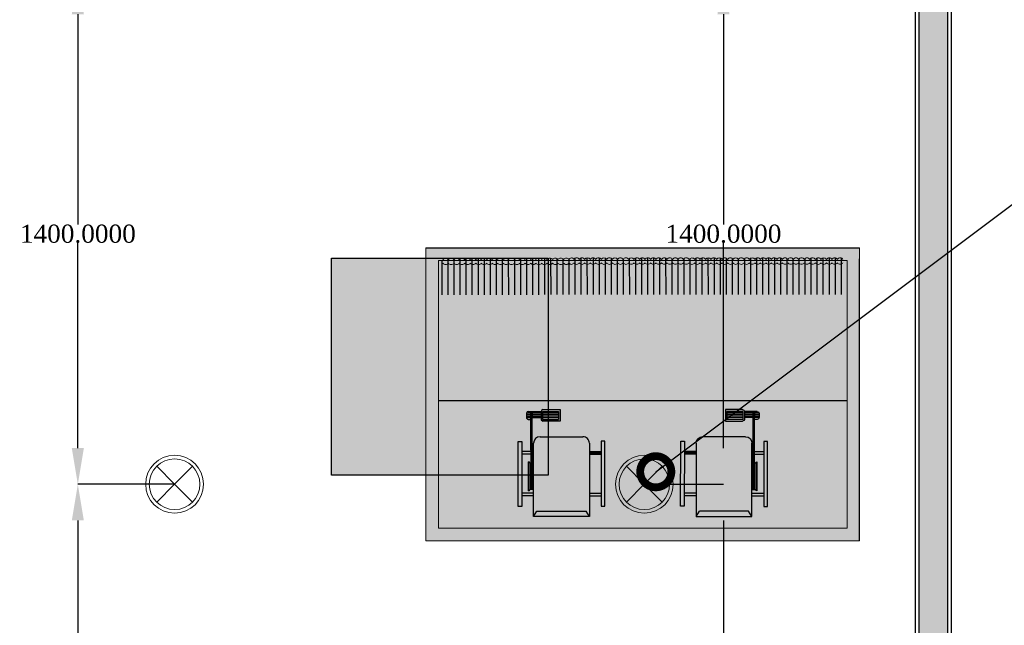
# Model space of a CAD drawing. Header units: millimetres. Extents: x 0 to 88385, y 0 to 41127.
# Tile 126 of 244: x 73639 to 76364, y 16698 to 18373. Entities that reach past the tile are written whole.
import ezdxf
from ezdxf import colors
from ezdxf.entities.mleader import LeaderData, LeaderLine
from ezdxf.math import Vec2, Vec3

# ---------------------------------------------------------------- set-up
doc = ezdxf.new("R2010")
doc.units = ezdxf.units.MM
doc.header["$MEASUREMENT"] = 0
for name, color, linetype in [('- განათება', 7, 'Continuous'), ('- მექანიკური ნაწილი', 7, 'Continuous'), ('New_Structural - Bearing', 7, 'Continuous')]:
    doc.layers.add(name, color=color, linetype=linetype)
doc.layers.add('heating-cooling1', color=7, linetype='Continuous', lineweight=0)
doc.layers.add('HVAC Room Number', color=7, linetype='Continuous', lineweight=0)
for name, color, linetype, lineweight, true_color in [('New_Interior - Lamp_Pen_No__77', 7, 'Continuous', 20, 0xffeb28), ('New_Structural - Bearing_Pen_No__5', 7, 'Continuous', 25, 0x40a5ff), ('New_Structural - Bearing_Pen_No__57', 7, 'Continuous', 25, 0xdcd214)]:
    doc.layers.add(name, color=color, linetype=linetype, lineweight=lineweight, true_color=true_color)
doc.styles.add('CT', font='ARIALN.TTF', dxfattribs={"height": 200})
doc.styles.get("Standard").update_dxf_attribs({"font": 'sylfaen.ttf'})
doc.dimstyles.get("Standard").update_dxf_attribs({"dimtxt": 0.18, "dimasz": 0.18, "dimexe": 0.18, "dimexo": 0.0625, "dimgap": 0.09, "dimtad": 0, "dimtih": 1, "dimtoh": 1, "dimdec": 4, "dimzin": 0, "dimdsep": 46, "dimtxsty": 'Standard', "dimcen": 0.09, "dimadec": 0, "dimazin": 0, "dimtfac": 1, "dimtdec": 4, "dimtofl": 0, "dimtmove": 0, "dimatfit": 3, "dimfxl": 1, "dimtolj": 1, "dimtzin": 0, "dimarcsym": 0})

# ---------------------------------------------------------------- blocks, each defined once
blk = doc.blocks.new('Wall_51', base_point=(-8122.5, 20888))
at = {"layer": 'New_Structural - Bearing_Pen_No__57', "linetype": 'Continuous', "lineweight": 25, "true_color": 0xdcd214}
blk.add_hatch(color=52, dxfattribs=at).paths.add_polyline_path([(-8112.5, 20788), (-8112.5, 12953.1), (-8032.5, 12953.1), (-8032.5, 20788)])
at = {"layer": 'New_Structural - Bearing_Pen_No__5', "color": 161, "linetype": 'Continuous', "lineweight": 25, "true_color": 0x40a5ff}
for p, q in [((-8112.5, 20788), (-8112.5, 12953.1)), ((-8032.5, 12953.1), (-8032.5, 20788))]:
    blk.add_line(p, q, dxfattribs=at)
at = {"layer": 'New_Structural - Bearing_Pen_No__5', "color": 161, "linetype": 'Continuous', "lineweight": 25, "true_color": 0x40a5ff, "flags": 128}
for points in [[(-8122.5, 20788), (-8122.5, 12953.1)], [(-8022.5, 12953.1), (-8022.5, 20788)]]:
    blk.add_lwpolyline(points, dxfattribs=at)
blk = doc.blocks.new('asd1q3wdscqewdscx')
h = blk.add_hatch(color=8)
h.dxf.hatch_style = 1
h.paths.add_polyline_path([(45549, 30865), (45532, 30865), (45532, 30791), (45549, 30791)])
h.paths.add_polyline_path([(45549, 31289), (45532, 31289), (45532, 31215), (45549, 31215)])
h.paths.add_polyline_path([(45874, 31312), (45467, 31312), (45467, 31289), (45874, 31289)])
h.paths.add_polyline_path([(45811, 31289), (45794, 31289), (45794, 31231), (45811, 31231)])
h.paths.add_polyline_path([(45811, 31223), (45794, 31223), (45794, 31215), (45811, 31215)])
h = blk.add_hatch(color=7)
h.dxf.hatch_style = 1
h.paths.add_polyline_path([(45746.1, 31247), (45563.9, 31247, 0.376607), (45573, 31239), (45737, 31239, 0.376607)])
h = blk.add_hatch(color=256)
h.dxf.hatch_style = 1
h.paths.add_polyline_path([(46062, 31223), (46053, 31223), (46053, 31167), (46062, 31167)])
h.paths.add_polyline_path([(46053, 31258.8), (46053, 31231), (46062, 31231), (46062, 31248, 0.361621)])
h.paths.add_polyline_path([(46043, 31259), (46033, 31259), (46033, 31231), (46043, 31231)])
h.paths.add_polyline_path([(46023, 31259, 0.414214), (46012, 31248), (46012, 31231), (46023, 31231)])
h.paths.add_polyline_path([(46023, 31223), (46012, 31223), (46012, 31167), (46023, 31167)])
h.paths.add_polyline_path([(46043, 31223), (46033, 31223), (46033, 31167), (46043, 31167)])
h.paths.add_polyline_path([(46073, 31156, 0.414214), (46062, 31167), (46012, 31167, 0.414214), (46001, 31156), (46001, 31058), (46001, 31049), (46073, 31049), (46073, 31058)])
h.paths.add_polyline_path([(46062, 31058), (46012, 31058), (46012, 31158), (46062, 31158)], flags=16)
at = {"true_color": 0x8fa35c}
h = blk.add_hatch(color=55, dxfattribs=at)
h.dxf.hatch_style = 1
h.paths.add_polyline_path([(46053, 31223), (46043, 31223), (46043, 31167), (46053, 31167)])
h.paths.add_polyline_path([(46053, 31258.8, 0.045741), (46051, 31259), (46043, 31259), (46043, 31231), (46053, 31231)])
h.paths.add_polyline_path([(46033, 31259), (46023, 31259), (46023, 31231), (46033, 31231)])
h.paths.add_polyline_path([(46023, 31158), (46012, 31158), (46012, 31058), (46023, 31058)])
h.paths.add_polyline_path([(46033, 31158), (46023, 31158), (46023, 31058), (46033, 31058)])
h.paths.add_polyline_path([(46043, 31158), (46033, 31158), (46033, 31058), (46043, 31058)])
h.paths.add_polyline_path([(46053, 31158), (46043, 31158), (46043, 31058), (46053, 31058)])
h.paths.add_polyline_path([(46062, 31158), (46053, 31158), (46053, 31058), (46062, 31058)])
at = {"true_color": 0xb4794b}
h = blk.add_hatch(color=35, dxfattribs=at)
h.dxf.hatch_style = 1
h.paths.add_polyline_path([(45903, 31174.6, 0.414214), (45862.6, 31215), (45403, 31215), (45437, 31193.9), (45437, 30886.1), (45403, 30865), (45862.6, 30865, 0.414214), (45903, 30905.4)])
h = blk.add_hatch(color=7)
h.dxf.hatch_style = 1
h.paths.add_polyline_path([(45737, 31239), (45573, 31239), (45573, 31231), (45737, 31231)])
at = {"true_color": 0x40b2bf}
h = blk.add_hatch(color=143, dxfattribs=at)
h.dxf.hatch_style = 1
h.paths.add_polyline_path([(45737, 31231), (45573, 31231), (45573, 31223), (45737, 31223)])
h = blk.add_hatch(color=7)
h.dxf.hatch_style = 1
h.paths.add_polyline_path([(45737, 31223), (45573, 31223), (45573, 31215), (45737, 31215)])
h = blk.add_hatch(color=143, dxfattribs=at)
h.dxf.hatch_style = 1
h.paths.add_polyline_path([(46062, 31231), (46053, 31231), (46023, 31231), (45737, 31231), (45737, 31223), (46062, 31223)])
at = {"true_color": 0x8fa35c}
h = blk.add_hatch(color=55, dxfattribs=at)
h.dxf.hatch_style = 1
h.paths.add_polyline_path([(46033, 31223), (46023, 31223), (46023, 31167), (46033, 31167)])
h = blk.add_hatch(color=8)
h.dxf.hatch_style = 1
h.paths.add_polyline_path([(45811, 30865), (45794, 30865), (45794, 30791), (45811, 30791)])
h = blk.add_hatch(color=8)
h.dxf.hatch_style = 1
h.paths.add_polyline_path([(45874, 30791), (45467, 30791), (45467, 30768), (45874, 30768)])
for p, q in [((45467, 31289), (45467, 31312)), ((45467, 31312), (45874, 31312)), ((45874, 31312), (45874, 31289)), ((45874, 31289), (45467, 31289)), ((45532, 31215), (45532, 31289)), ((45549, 31215), (45549, 31289)), ((45563.9, 31247), (45746.1, 31247)), ((45794, 31231), (45794, 31289)), ((45811, 31231), (45811, 31289)), ((46012, 31248), (46012, 31231)), ((46051, 31259), (46023, 31259)), ((46023, 31259), (46023, 31231)), ((46033, 31259), (46033, 31231)), ((46043, 31259), (46043, 31231)), ((46053, 31259), (46053, 31231)), ((46062, 31248), (46062, 31167)), ((45403, 31215), (45862.6, 31215)), ((45403, 31215), (45437, 31193.9)), ((45403, 30865), (45403, 31215)), ((45437, 31193.9), (45437, 30886.1)), ((45573, 31215), (45573, 31239)), ((45737, 31239), (45573, 31239)), ((45573, 31231), (46062, 31231)), ((45573, 31223), (46062, 31223)), ((45737, 31239), (45737, 31231)), ((45737, 31223), (45737, 31215)), ((45794, 31223), (45794, 31215)), ((45811, 31223), (45811, 31215)), ((46053, 31231), (46023, 31231)), ((46053, 31223), (46023, 31223)), ((46023, 31223), (46023, 31167)), ((46033, 31223), (46033, 31167)), ((46043, 31223), (46043, 31167)), ((46053, 31231), (46062, 31231)), ((46053, 31223), (46062, 31223)), ((46053, 31223), (46053, 31167)), ((45903, 31174.6), (45903, 30905.4)), ((46001, 31058), (46001, 31156)), ((46062, 31167), (46012, 31167)), ((46062, 31158), (46012, 31158)), ((46012, 31158), (46012, 31058)), ((46023, 31158), (46023, 31058)), ((46033, 31158), (46033, 31058)), ((46043, 31158), (46043, 31058)), ((46053, 31158), (46053, 31058)), ((46062, 31158), (46062, 31058)), ((46073, 31156), (46073, 31058)), ((46001, 31049), (46001, 31058)), ((46062, 31058), (46012, 31058)), ((46073, 31058), (46073, 31049)), ((46073, 31049), (46001, 31049)), ((45403, 30865), (45437, 30886.1)), ((45862.6, 30865), (45403, 30865)), ((45532, 30865), (45532, 30791)), ((45549, 30865), (45549, 30791)), ((45794, 30865), (45794, 30791)), ((45811, 30865), (45811, 30791)), ((45874, 30791), (45467, 30791)), ((45467, 30791), (45467, 30768)), ((45467, 30768), (45874, 30768)), ((45874, 30768), (45874, 30791))]:
    blk.add_line(p, q)
for centre, radius, start, end in [((45573, 31248.2), 9.19, 187.45311, 270), ((45737, 31248.2), 9.19, 270, 352.54689), ((46023, 31248), 11, 90, 180), ((46051, 31248), 11, 0, 90), ((45862.6, 31174.6), 40.4, 0, 90), ((46012, 31156), 11, 90, 180), ((46062, 31156), 11, 0, 90), ((45862.6, 30905.4), 40.4, 270, 0)]:
    blk.add_arc(centre, radius, start, end)
blk = doc.blocks.new('asdasda')
at = {"lineweight": 0, "true_color": 0xffffff}
h = blk.add_hatch(color=7, dxfattribs=at)
h.dxf.hatch_style = 1
h.paths.add_polyline_path([(757.4, 504.2), (22.6, 504.2), (22.6, 22.6), (757.4, 22.6)], flags=0)
h.paths.add_polyline_path([(780, 526.8), (0, 526.8), (0, 0), (780, 0)])
h.paths.add_polyline_path([(22.6, 504.2), (757.4, 504.2), (757.4, 22.6), (22.6, 22.6)], flags=16)
h = blk.add_hatch(color=7, dxfattribs=at)
h.dxf.hatch_style = 1
h.paths.add_polyline_path([(757.4, 504.2), (22.6, 504.2), (22.6, 22.6), (757.4, 22.6)])
h = blk.add_hatch(color=7)
h.dxf.hatch_style = 1
h.paths.add_polyline_path([(22.8, 255.2), (22.8, 243.7), (757.4, 244.3), (757.4, 255.8)])
at = {"true_color": 0xfb1004}
h = blk.add_hatch(color=1, dxfattribs=at)
h.dxf.hatch_style = 1
h.set_gradient(color1=(255, 0, 0), color2=(0, 0, 255), tint=1)
h.paths.add_polyline_path([(740.4, 210.2), (740.4, 134.5, -1), (717.1, 134.4), (717, 209.8, 1), (673.8, 209.8), (673.9, 134.5, -1.005911), (650.8, 134.2), (650.7, 210, 1.002343), (607.7, 209.6), (607.8, 134.4, -1), (584.4, 134.3), (584.4, 210, 1.002343), (541.4, 209.6), (541.4, 134.3, -1), (518.1, 134.3), (518, 209.7, 1), (474.8, 209.6), (474.9, 134.2, -1), (451.8, 134), (451.7, 209.8, 1.00525), (408.7, 209.3), (408.8, 134.3, -1), (385.4, 134.3), (385.4, 209.7, 1), (342.1, 209.6), (342.2, 134.3, -1.005302), (319.1, 133.9), (319, 209.7, 1.00522), (276, 209.2), (276.1, 134.2, -1), (252.8, 134.2), (252.7, 209.8, 1.005275), (209.7, 209.3), (209.8, 134.3, -1), (186.4, 134.3), (186.4, 209.7, 1.005275), (143.4, 209.2), (143.4, 134.2, -1), (120.1, 134.2), (120, 209.8, 1.005275), (77, 209.3), (77.1, 134.3, -1), (53.8, 134.3), (53.7, 209.6, 0.415483), (31.5, 231.6), (22.6, 231.6), (22.6, 221.5), (32, 221.5, -0.414214), (43.6, 209.9), (43.7, 134.6, 0.999973), (86.9, 134.6), (86.9, 209.7, -1.008192), (110, 210.1), (110, 134.5, 1.011383), (153.3, 135.1), (153.2, 209.9, -0.994909), (176.3, 210.1), (176.4, 134.6, 1.011379), (219.6, 135.1), (219.5, 210, -0.994909), (242.6, 210.1), (242.7, 134.5, 1), (285.9, 134.5), (285.9, 209.9, -0.994909), (309, 210.1), (309, 134.4, 1), (352.3, 134.5), (352.2, 209.9), (352.2, 210, -1), (375.3, 210.2), (375.4, 134.6, 1), (418.6, 134.7), (418.5, 210, -0.994909), (441.6, 210.2), (441.7, 134.6, 1), (484.9, 134.6), (484.9, 210, -1), (508, 210.2), (508, 134.6, 1), (551.3, 134.6), (551.2, 210, -1), (574.3, 210.3), (574.4, 134.7, 1), (617.6, 134.7), (617.5, 210.1, -1), (640.6, 210.3), (640.7, 134.7, 1), (683.9, 134.8), (683.9, 210.1, -1), (707, 210.4), (707, 134.8, 1), (750.3, 134.8), (750.2, 210.2, -0.303251), (757.4, 221), (757.4, 231.4, 0.354482)])
h = blk.add_hatch(color=250)
h.dxf.hatch_style = 1
h.paths.add_polyline_path([(757.4, 97.8), (757.4, 109.3), (22.6, 108.7), (22.6, 97.2)])
h = blk.add_hatch(color=7)
h.dxf.hatch_style = 1
h.paths.add_polyline_path([(22.9, 102), (22.9, 90.5), (757.4, 91.1), (757.4, 102.6)])
blk.add_line((22.6, 275), (757.4, 275))
at = {"color": 250}
blk.add_line((780, 0), (0, 0), dxfattribs=at)
for points in [[(0, 526.8), (0, 20)], [(32.5, 83.8), (32.6, 18.6)], [(43.4, 83.8), (43.5, 18.2)], [(54.3, 83.8), (54.3, 18.1)], [(65.2, 83.8), (65.2, 18.2)], [(76.1, 83.8), (76.1, 18.4)], [(86.9, 83.8), (87, 18.5)], [(97.8, 83.9), (97.9, 19.1)], [(108.7, 83.9), (108.8, 20)], [(119.6, 83.9), (119.7, 20.2)], [(130.5, 83.9), (130.5, 19.2)], [(141.4, 83.9), (141.4, 18.6)], [(152.3, 83.9), (152.3, 18.3)], [(163.2, 83.9), (163.2, 18.1)], [(174, 83.9), (174.1, 18.1)], [(184.9, 83.9), (185, 18.4)], [(195.8, 83.9), (195.9, 18.8)], [(206.7, 83.9), (206.7, 19.4)], [(217.6, 84), (217.6, 20.5)], [(228.5, 84), (228.5, 19.9)], [(239.4, 84), (239.4, 19.1)], [(250.2, 84), (250.3, 18.6)], [(261.1, 84), (261.2, 18.3)], [(272, 84), (272.1, 18.2)], [(282.9, 84), (283, 18.3)], [(293.8, 84), (293.8, 18.6)], [(304.7, 84), (304.7, 19.1)], [(315.6, 84), (315.6, 19.4)], [(326.4, 84), (326.5, 20.5)], [(337.3, 84.1), (337.4, 19.7)], [(348.2, 84.1), (348.3, 19)], [(359.1, 84.1), (359.2, 18.5)], [(370, 84.1), (370, 18.2)], [(380.9, 84.1), (380.9, 18.1)], [(391.8, 84.1), (391.8, 18.2)], [(402.6, 84.1), (402.7, 18.5)], [(413.5, 84.1), (413.6, 19)], [(424.4, 84.1), (424.5, 19.8)], [(435.3, 84.1), (435.4, 20.6)], [(446.2, 84.1), (446.2, 19.5)], [(457.1, 84.2), (457.1, 18.8)], [(468, 84.2), (468, 18.4)], [(478.8, 84.2), (478.9, 18.2)], [(489.7, 84.2), (489.8, 18.2)], [(500.6, 84.2), (500.7, 18.4)], [(511.5, 84.2), (511.6, 18.7)], [(522.4, 84.2), (522.4, 20.6)], [(533.3, 84.2), (533.3, 20.2)], [(544.2, 84.2), (544.2, 19.4)], [(555, 84.2), (555.1, 18.9)], [(565.9, 84.2), (566, 18.6)], [(576.8, 84.3), (576.9, 18.5)], [(587.7, 84.3), (587.8, 18.6)], [(598.6, 84.3), (598.6, 18.9)], [(609.5, 84.3), (609.5, 19.4)], [(620.4, 84.3), (620.4, 20.2)], [(631.2, 84.3), (631.3, 21.1)], [(642.1, 84.3), (642.2, 20)], [(653, 84.3), (653.1, 19.3)], [(663.9, 84.3), (664, 18.9)], [(674.8, 84.3), (674.8, 18.6)], [(685.7, 84.3), (685.7, 18.6)], [(696.6, 84.4), (696.6, 18.8)], [(707.4, 84.4), (707.5, 19.1)], [(718.3, 84.4), (718.4, 19.7)], [(729.2, 84.4), (729.3, 20.7)], [(740.1, 84.4), (740.2, 20.7)], [(751, 84.4), (751, 22.6)]]:
    blk.add_lwpolyline(points, dxfattribs=at)
at = {"layer": 'heating-cooling1'}
blk.add_lwpolyline([(0, 526.8), (780, 526.8), (780, 0), (0, 0), (0, 526.8)], dxfattribs=at)
blk.add_lwpolyline([(22.6, 504.2), (757.4, 504.2), (757.4, 22.6), (22.6, 22.6)], close=True, dxfattribs=at)
at = {"layer": 'HVAC Room Number', "color": 250}
for points in [[(39.8, 27, 0.553217), (29.9, 27)], [(29.9, 20.8, 0.553217), (39.8, 20.8)], [(49.6, 27, 0.553217), (39.8, 27)], [(39.8, 20.8, 0.553217), (49.6, 20.8)], [(59.5, 27, 0.553217), (49.6, 27)], [(49.6, 20.8, 0.553217), (59.5, 20.9)], [(69.3, 27.1, 0.553217), (59.5, 27)], [(59.5, 20.9, 0.553217), (69.3, 20.9)], [(79.2, 27.1, 0.553217), (69.3, 27.1)], [(69.3, 20.9, 0.553217), (79.2, 20.9)], [(89.6, 27, 0.553217), (79.8, 27)], [(79.8, 20.8, 0.553217), (89.7, 20.8)], [(99.5, 27, 0.553217), (89.6, 27)], [(89.7, 20.8, 0.553217), (99.5, 20.8)], [(109.4, 27, 0.553217), (99.5, 27)], [(99.5, 20.8, 0.553217), (109.4, 20.8)], [(119.2, 27, 0.553217), (109.4, 27)], [(109.4, 20.8, 0.553217), (119.2, 20.8)], [(129.1, 27, 0.553217), (119.2, 27)], [(119.2, 20.8, 0.553217), (129.1, 20.8)], [(139, 27, 0.553217), (129.1, 27)], [(129.1, 20.8, 0.553217), (139, 20.8)], [(148.8, 27, 0.553217), (139, 27)], [(139, 20.8, 0.553217), (148.8, 20.8)], [(158.7, 27, 0.553217), (148.8, 27)], [(148.8, 20.8, 0.553217), (158.7, 20.8)], [(168.5, 27, 0.553217), (158.7, 27)], [(158.7, 20.8, 0.553217), (168.6, 20.8)], [(178.4, 27, 0.553217), (168.5, 27)], [(168.6, 20.8, 0.553217), (178.4, 20.8)], [(188.3, 27, 0.553217), (178.4, 27)], [(178.4, 20.8, 0.553217), (188.3, 20.9)], [(198.1, 27, 0.553217), (188.3, 27)], [(188.3, 20.9, 0.553217), (198.1, 20.9)], [(208, 27.1, 0.553217), (198.1, 27)], [(198.1, 20.9, 0.553217), (208, 20.9)], [(217.9, 27.1, 0.553217), (208, 27.1)], [(208, 20.9, 0.553217), (217.9, 20.9)], [(227.7, 27.1, 0.553217), (217.9, 27.1)], [(217.9, 20.9, 0.553217), (227.7, 20.9)], [(237.6, 27.1, 0.553217), (227.7, 27.1)], [(227.7, 20.9, 0.553217), (237.6, 20.9)], [(247.4, 27.1, 0.553217), (237.6, 27.1)], [(237.6, 20.9, 0.553217), (247.5, 20.9)], [(257.3, 27.1, 0.553217), (247.4, 27.1)], [(247.5, 20.9, 0.553217), (257.3, 20.9)], [(267.2, 27.1, 0.553217), (257.3, 27.1)], [(257.3, 20.9, 0.553217), (267.2, 20.9)], [(277, 27.1, 0.553217), (267.2, 27.1)], [(267.2, 20.9, 0.553217), (277, 20.9)], [(286.9, 27.1, 0.553217), (277, 27.1)], [(277, 20.9, 0.553217), (286.9, 20.9)], [(296.8, 27.1, 0.553217), (286.9, 27.1)], [(286.9, 20.9, 0.553217), (296.8, 20.9)], [(306.6, 27.1, 0.553217), (296.8, 27.1)], [(296.8, 20.9, 0.553217), (306.6, 21)], [(316.8, 27, 0.553217), (306.9, 27)], [(306.9, 20.8, 0.553217), (316.8, 20.8)], [(326.7, 27, 0.553217), (316.8, 27)], [(316.8, 20.8, 0.553217), (326.7, 20.8)], [(336.5, 27, 0.553217), (326.7, 27)], [(326.7, 20.8, 0.553217), (336.5, 20.8)], [(346.4, 27, 0.553217), (336.5, 27)], [(336.5, 20.8, 0.553217), (346.4, 20.8)], [(356.3, 27, 0.553217), (346.4, 27)], [(346.4, 20.8, 0.553217), (356.3, 20.8)], [(366.1, 27, 0.553217), (356.3, 27)], [(356.3, 20.8, 0.553217), (366.1, 20.8)], [(376, 27, 0.553217), (366.1, 27)], [(366.1, 20.8, 0.553217), (376, 20.8)], [(385.8, 27, 0.553217), (376, 27)], [(376, 20.8, 0.553217), (385.8, 20.8)], [(395.7, 27, 0.553217), (385.8, 27)], [(385.8, 20.8, 0.553217), (395.7, 20.8)], [(405.6, 27, 0.553217), (395.7, 27)], [(395.7, 20.8, 0.553217), (405.6, 20.9)], [(415.4, 27, 0.553217), (405.6, 27)], [(405.6, 20.9, 0.553217), (415.4, 20.9)], [(425.3, 27.1, 0.553217), (415.4, 27)], [(415.4, 20.9, 0.553217), (425.3, 20.9)], [(435.2, 27.1, 0.553217), (425.3, 27.1)], [(425.3, 20.9, 0.553217), (435.2, 20.9)], [(445, 27.1, 0.553217), (435.2, 27.1)], [(435.2, 20.9, 0.553217), (445, 20.9)], [(454.9, 27.1, 0.553217), (445, 27.1)], [(445, 20.9, 0.553217), (454.9, 20.9)], [(464.7, 27.1, 0.553217), (454.9, 27.1)], [(454.9, 20.9, 0.553217), (464.7, 20.9)], [(474.6, 27.1, 0.553217), (464.7, 27.1)], [(464.7, 20.9, 0.553217), (474.6, 20.9)], [(484.5, 27.1, 0.553217), (474.6, 27.1)], [(474.6, 20.9, 0.553217), (484.5, 20.9)], [(494.3, 27.1, 0.553217), (484.5, 27.1)], [(484.5, 20.9, 0.553217), (494.3, 20.9)], [(504.2, 27.1, 0.553217), (494.3, 27.1)], [(494.3, 20.9, 0.553217), (504.2, 20.9)], [(514.1, 27.1, 0.553217), (504.2, 27.1)], [(504.2, 20.9, 0.553217), (514.1, 20.9)], [(522.7, 27.4, 0.610733), (514.1, 27.1)], [(514.1, 20.9, 0.671613), (522.7, 21.2)], [(532.5, 27.4, 0.553217), (522.7, 27.4)], [(522.7, 21.2, 0.553217), (532.6, 21.2)], [(542.4, 27.4, 0.553217), (532.5, 27.4)], [(532.6, 21.2, 0.553217), (542.4, 21.2)], [(552.3, 27.4, 0.553217), (542.4, 27.4)], [(542.4, 21.2, 0.553217), (552.3, 21.2)], [(562.1, 27.4, 0.553217), (552.3, 27.4)], [(552.3, 21.2, 0.553217), (562.1, 21.2)], [(572, 27.4, 0.553217), (562.1, 27.4)], [(562.1, 21.2, 0.553217), (572, 21.2)], [(581.9, 27.4, 0.553217), (572, 27.4)], [(572, 21.2, 0.553217), (581.9, 21.2)], [(591.7, 27.4, 0.553217), (581.9, 27.4)], [(581.9, 21.2, 0.553217), (591.7, 21.3)], [(601.6, 27.5, 0.553217), (591.7, 27.4)], [(591.7, 21.3, 0.553217), (601.6, 21.3)], [(611.4, 27.5, 0.553217), (601.6, 27.5)], [(601.6, 21.3, 0.553217), (611.5, 21.3)], [(621.3, 27.5, 0.553217), (611.4, 27.5)], [(611.5, 21.3, 0.553217), (621.3, 21.3)], [(631.2, 27.5, 0.553217), (621.3, 27.5)], [(621.3, 21.3, 0.553217), (631.2, 21.3)], [(641, 27.5, 0.553217), (631.2, 27.5)], [(631.2, 21.3, 0.553217), (641, 21.3)], [(650.9, 27.5, 0.553217), (641, 27.5)], [(641, 21.3, 0.553217), (650.9, 21.3)], [(660.8, 27.5, 0.553217), (650.9, 27.5)], [(650.9, 21.3, 0.553217), (660.8, 21.3)], [(670.6, 27.5, 0.553217), (660.8, 27.5)], [(660.8, 21.3, 0.553217), (670.6, 21.3)], [(680.5, 27.5, 0.553217), (670.6, 27.5)], [(670.6, 21.3, 0.553217), (680.5, 21.3)], [(690.3, 27.5, 0.553217), (680.5, 27.5)], [(680.5, 21.3, 0.553217), (690.3, 21.3)], [(700.2, 27.5, 0.553217), (690.3, 27.5)], [(690.3, 21.3, 0.553217), (700.2, 21.3)], [(710.1, 27.5, 0.553217), (700.2, 27.5)], [(700.2, 21.3, 0.553217), (710.1, 21.4)], [(719.9, 27.5, 0.553217), (710.1, 27.5)], [(710.1, 21.4, 0.553217), (719.9, 21.4)], [(729.8, 27.6, 0.553217), (719.9, 27.5)], [(719.9, 21.4, 0.553217), (729.8, 21.4)], [(739.7, 27.6, 0.553217), (729.8, 27.6)], [(729.8, 21.4, 0.553217), (739.7, 21.4)], [(749.5, 27.6, 0.553217), (739.7, 27.6)], [(739.7, 21.4, 0.553217), (749.5, 21.4)]]:
    blk.add_lwpolyline(points, format="xyb", dxfattribs=at)
at = {"yscale": 0.2868831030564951, "zscale": 0.2868831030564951}
for p, xscale, rotation in [((9159.5, 13501.1), -0.286883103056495, 89.95250228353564), ((-8379.5, 13501.1), 0.2868831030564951, 270.0474656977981)]:
    blk.add_blockref('asd1q3wdscqewdscx', p, dxfattribs=dict(at, xscale=xscale, rotation=rotation))
blk = doc.blocks.new('600x600')
h = blk.add_hatch(color=6)
h.dxf.hatch_style = 1
h.paths.add_polyline_path([(-54793.2, 18677.9), (-55393.2, 18677.9), (-55393.2, 18077.9), (-54793.2, 18077.9)])
for p, q in [((-55393.2, 18677.9), (-54793.2, 18677.9)), ((-55393.2, 18077.9), (-55393.2, 18677.9)), ((-54793.2, 18677.9), (-54793.2, 18077.9)), ((-54793.2, 18077.9), (-55393.2, 18077.9))]:
    blk.add_line(p, q)
blk = doc.blocks.new('Recessed Spot')
at = {"layer": 'New_Interior - Lamp_Pen_No__77', "color": 2, "linetype": 'Continuous', "lineweight": 20, "true_color": 0xffeb28}
for q in [(-49.5, 49.5), (49.5, 49.5), (-49.5, -49.5), (49.5, -49.5)]:
    blk.add_line((0, 0), q, dxfattribs=at)
at = {"layer": 'New_Interior - Lamp_Pen_No__77', "color": 2, "linetype": 'Continuous', "lineweight": 20, "true_color": 0xffeb28, "flags": 128}
blk.add_lwpolyline([(80, 0, 1), (-80, 0, 1)], format="xyb", close=True, dxfattribs=at)
at = {"layer": 'New_Interior - Lamp_Pen_No__77', "color": 2, "linetype": 'Continuous', "lineweight": 20, "true_color": 0xffeb28}
blk.add_circle((0, 0), 70, dxfattribs=at)
blk = doc.blocks.new('_DotSmall')
at = {"color": 0, "linetype": 'ByBlock', "const_width": 0.5}
blk.add_lwpolyline([(-0.0625, 0, 1), (0.0625, 0, 1)], format="xyb", close=True, dxfattribs=at)
blk = doc.blocks.new('*D989')
at = {"layer": '- განათება', "color": 0, "lineweight": -2, "transparency": 16777216}
for p, q in [((74067.7, 17088), (73799.8, 17088)), ((73800, 16988), (73800, 16306.1)), ((73800, 15788), (73800, 16254.8)), ((74067.7, 15688), (73799.8, 15688))]:
    blk.add_line(p, q, dxfattribs=at)
at = {"layer": '- განათება', "color": 0, "transparency": 16777216}
for points in [[(73783.3, 16988), (73816.7, 16988), (73800, 17088)], [(73783.3, 15788), (73816.7, 15788), (73800, 15688)]]:
    blk.add_solid(points, dxfattribs=at)
at = {"layer": 'Defpoints', "color": 0, "transparency": 16777216}
for p in [(74067.7, 17088), (73800, 15688), (74067.7, 15688)]:
    blk.add_point(p, dxfattribs=at)
at = {"layer": '- განათება', "color": 0, "transparency": 16777216, "insert": (73800, 16280.4), "char_height": 50, "attachment_point": 5}
blk.add_mtext('\\A1;{\\fSylfaen|b0|i0|c0|p18;1400.0000}', dxfattribs=at)
blk = doc.blocks.new('*D972')
at = {"layer": '- განათება', "color": 0, "lineweight": -2, "transparency": 16777216}
for p, q in [((74067.7, 18488), (73799.8, 18488)), ((73800, 18388), (73800, 17806.1)), ((73800, 17188), (73800, 17754.8)), ((74067.7, 17088), (73799.8, 17088))]:
    blk.add_line(p, q, dxfattribs=at)
at = {"layer": '- განათება', "color": 0, "transparency": 16777216}
for points in [[(73783.3, 18388), (73816.7, 18388), (73800, 18488)], [(73783.3, 17188), (73816.7, 17188), (73800, 17088)]]:
    blk.add_solid(points, dxfattribs=at)
at = {"layer": 'Defpoints', "color": 0, "transparency": 16777216}
for p in [(74067.7, 18488), (73800, 17088), (74067.7, 17088)]:
    blk.add_point(p, dxfattribs=at)
at = {"layer": '- განათება', "color": 0, "transparency": 16777216, "insert": (73800, 17780.4), "char_height": 50, "attachment_point": 5}
blk.add_mtext('\\A1;{\\fSylfaen|b0|i0|c0|p18;1400.0000}', dxfattribs=at)
blk = doc.blocks.new('*D974')
at = {"layer": '- განათება', "color": 0, "lineweight": -2, "transparency": 16777216}
for p, q in [((75367.8, 17088), (75586.9, 17088)), ((75586.7, 16988), (75586.7, 16306.1)), ((75586.7, 15788), (75586.7, 16254.8)), ((75367.8, 15688), (75586.9, 15688))]:
    blk.add_line(p, q, dxfattribs=at)
at = {"layer": '- განათება', "color": 0, "transparency": 16777216}
for points in [[(75570.1, 16988), (75603.4, 16988), (75586.7, 17088)], [(75570.1, 15788), (75603.4, 15788), (75586.7, 15688)]]:
    blk.add_solid(points, dxfattribs=at)
at = {"layer": 'Defpoints', "color": 0, "transparency": 16777216}
for p in [(75367.7, 17088), (75367.7, 15688), (75586.7, 15688)]:
    blk.add_point(p, dxfattribs=at)
at = {"layer": '- განათება', "color": 0, "transparency": 16777216, "insert": (75586.7, 16280.4), "char_height": 50, "attachment_point": 5}
blk.add_mtext('\\A1;{\\fSylfaen|b0|i0|c0|p18;1400.0000}', dxfattribs=at)
blk = doc.blocks.new('*D975')
at = {"layer": '- განათება', "color": 0, "lineweight": -2, "transparency": 16777216}
for p, q in [((75367.8, 18488), (75586.9, 18488)), ((75586.7, 18388), (75586.7, 17806.1)), ((75586.7, 17188), (75586.7, 17754.8)), ((75367.8, 17088), (75586.9, 17088))]:
    blk.add_line(p, q, dxfattribs=at)
at = {"layer": '- განათება', "color": 0, "transparency": 16777216}
for points in [[(75570.1, 18388), (75603.4, 18388), (75586.7, 18488)], [(75570.1, 17188), (75603.4, 17188), (75586.7, 17088)]]:
    blk.add_solid(points, dxfattribs=at)
at = {"layer": 'Defpoints', "color": 0, "transparency": 16777216}
for p in [(75367.7, 18488), (75367.7, 17088), (75586.7, 17088)]:
    blk.add_point(p, dxfattribs=at)
at = {"layer": '- განათება', "color": 0, "transparency": 16777216, "insert": (75586.7, 17780.4), "char_height": 50, "attachment_point": 5}
blk.add_mtext('\\A1;{\\fSylfaen|b0|i0|c0|p18;1400.0000}', dxfattribs=at)

msp = doc.modelspace()

# ---------------------------------------------------------------- block references
at = {"layer": '- განათება', "color": 2, "linetype": 'Continuous', "lineweight": 20, "true_color": 0xffeb28, "zscale": 1000}
for p in [(74067.74478, 17087.98097), (75367.74478, 17087.98097)]:
    msp.add_blockref('Recessed Spot', p, dxfattribs=at)
at = {"layer": '- მექანიკური ნაწილი', "lineweight": 0, "transparency": 33554687, "xscale": 1.538463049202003, "yscale": 1.538463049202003, "zscale": 1.538463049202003, "rotation": 180}
msp.add_blockref('asdasda', (75963.45555, 17741.93671), dxfattribs=at)
at = {"layer": '- მექანიკური ნაწილი'}
msp.add_blockref('600x600', (129894.89556, -964.46087), dxfattribs=at)
at = {"layer": 'New_Structural - Bearing', "color": 7, "lineweight": 35}
msp.add_blockref('Wall_51', (76117.74478, 20887.98097), dxfattribs=at)

# ---------------------------------------------------------------- dimensions: what is measured, and where the dimension line sits
at = {"layer": '- განათება', "color": 1}
for base, p1, p2, picture, middle in [((73800.00981, 17087.98097), (74067.74478, 18487.98097), (74067.74478, 17087.98097), '*D972', (73800.00981, 17780.41604)), ((75586.73888, 17087.98097), (75367.74478, 18487.98097), (75367.74478, 17087.98097), '*D975', (75586.73888, 17780.41604)), ((73800.00981, 15687.98097), (74067.74478, 17087.98097), (74067.74478, 15687.98097), '*D989', (73800.00981, 16280.41604)), ((75586.73888, 15687.98097), (75367.74478, 17087.98097), (75367.74478, 15687.98097), '*D974', (75586.73888, 16280.41604))]:
    dim = msp.add_linear_dim(base=base, p1=p1, p2=p2, angle=270, text='{\\fSylfaen|b0|i0|c0|p18;<>}', dimstyle='Standard', override={"dimtxt": 50, "dimasz": 100}, dxfattribs=at)
    dim.commit()
    dim.dimension.update_dxf_attribs({"geometry": picture, "text_midpoint": middle, "dimtype": 160})

# ---------------------------------------------------------------- leaders
at = {"layer": '- მექანიკური ნაწილი', "color": 7}
ml = msp.add_multileader_mtext('Standard', dxfattribs=at)
ml.set_content('{\\fSylfaen|b1|i0|c0|p18;\\C1;DB-HVAC\\C7;  \\fSylfaen|b0|i0|c0|p18;\\C1;QF-25          \\C7;N2XH-3X2.5}', color=7, style='CT')
ml.set_leader_properties()
ml.set_arrow_properties(name='DOTSMALL')
ml.build(insert=Vec2(0, 0))
ml.multileader.update_dxf_attribs({"has_dogleg": 0, "text_left_attachment_type": 6, "text_right_attachment_type": 6, "dogleg_length": 9, "arrow_head_size": 172.53719})
ctx = ml.context
ctx.base_point, ctx.char_height, ctx.arrow_head_size, ctx.landing_gap_size, ctx.plane_origin = Vec3(78400.66048, 19371.9237), 171.3007828, 172.53719, 57.5124, Vec3(55763.30854, 8886.39979)
ctx.left_attachment, ctx.right_attachment, ctx.text_align_type = 6, 6, 1
notes = []
notes.append((ctx, [(1, (1, 1, 0), (78391.66048, 19371.9237), (1, 0), 9, [(2, [(75399.5, 17122.5)], 0, [])])]))
ctx.mtext.insert, ctx.mtext.width, ctx.mtext.defined_height, ctx.mtext.alignment, ctx.mtext.flow_direction = Vec3(79398.36934, 19577.48464), 2531.4263669, 243.98464, 2, 5
for ctx, leaders in notes:
    for number, flags, end, landing, length, lines in leaders:
        leader = LeaderData()
        leader.index, (leader.has_last_leader_line, leader.has_dogleg_vector, leader.attachment_direction) = number, flags
        leader.last_leader_point, leader.dogleg_vector, leader.dogleg_length = Vec3(end), Vec3(landing), length
        for number, points, colour, breaks in lines:
            line = LeaderLine()
            line.index, line.vertices, line.color, line.breaks = number, Vec3.list(points), colors.encode_raw_color(colour), breaks
            leader.lines.append(line)
        ctx.leaders.append(leader)

doc.saveas('drawing.dxf')
